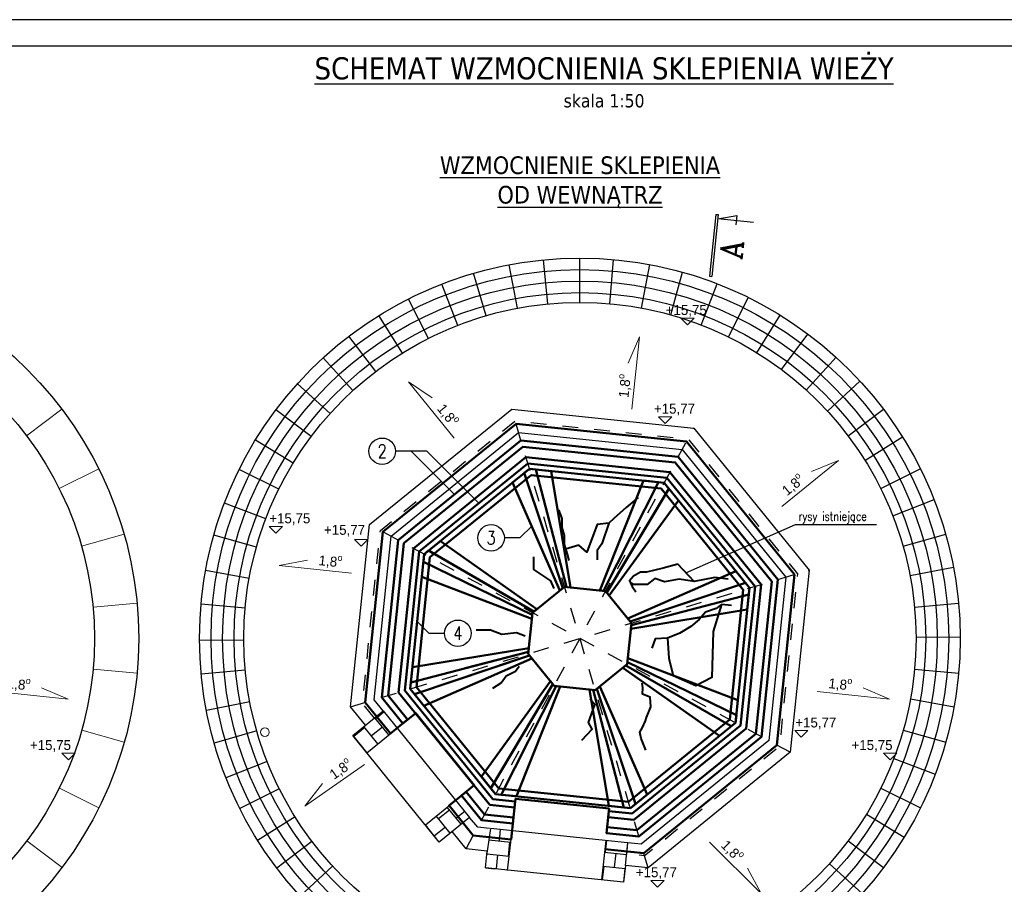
# Model space of a CAD drawing. Header units: millimetres. Extents: x 67877 to 166263, y -957 to 33454.
# Tile 97 of 98: x 142007 to 153138, y 18967 to 28743. Entities that reach past the tile are written whole.
import ezdxf
from ezdxf.enums import TextEntityAlignment as Align

# ---------------------------------------------------------------- set-up
doc = ezdxf.new("R2010")
doc.units = ezdxf.units.MM
doc.linetypes.add('Przerywana', pattern=[360, 180, -180])
for name, color, linetype, lineweight in [('0_Nr_pióra__1', 7, 'Continuous', 13), ('0_Nr_pióra__28', 7, 'Continuous', 25), ('0_Nr_pióra__7', 7, 'Continuous', 20), ('bj numerki', 2, 'Continuous', 30), ('bj rysy', 1, 'Continuous', 40), ('inw_ściany zewnętrzne_Nr_pióra__87', 7, 'Continuous', 13), ('numerki', 3, 'Continuous', 20), ('tynk_bj opis', 2, 'Continuous', 20)]:
    doc.layers.add(name, color=color, linetype=linetype, lineweight=lineweight)
for name, color, linetype in [('1', 2, 'Continuous'), ('bj kreskowanie', 8, 'Continuous'), ('bj linia odniesienia', 4, 'Continuous'), ('bj opis', 2, 'Continuous'), ('bj opis duży', 5, 'Continuous'), ('bj wymiar', 8, 'Continuous')]:
    doc.layers.add(name, color=color, linetype=linetype)
for name, color, linetype, lineweight, true_color in [('bj pbo joint', 7, 'Continuous', 50, 0x0000e0), ('bj siatka PBO-MESH 22na22', 7, 'Continuous', 50, 0xfe23c8), ('bj siatka PBO-MESH 70na18', 7, 'Continuous', 50, 0x009300)]:
    doc.layers.add(name, color=color, linetype=linetype, lineweight=lineweight, true_color=true_color)
doc.styles.add('Beta', font='simplex.shx', dxfattribs={"width": 0.8, "height": 12.5})
doc.styles.add('Beta 50', font='simplex.shx', dxfattribs={"width": 0.8, "height": 125})
doc.styles.add('STYL_AUTOMATYCZNY_1', font='GOTHIC.TTF')
doc.styles.add('TXT5', font='COMPLEX.shx', dxfattribs={"height": 100})
doc.dimstyles.new('Beta 50', dxfattribs={"dimtxt": 100, "dimasz": 75, "dimexe": 50, "dimexo": 0, "dimgap": 30, "dimtad": 1, "dimdec": 0, "dimtxsty": 'Beta 50', "dimblk": 'ARCHTICK', "dimcen": 75, "dimdle": 50, "dimclrd": 256, "dimclre": 256, "dimclrt": 2, "dimadec": 0, "dimazin": 0, "dimtfac": 1, "dimtdec": 0, "dimtmove": 0, "dimatfit": 3, "dimfxl": 200, "dimfxlon": 1, "dimarcsym": 0})

# ---------------------------------------------------------------- blocks, each defined once
blk = doc.blocks.new('Wymiary_43_4', base_point=(698398, 5433))
at = {"layer": '0_Nr_pióra__1', "linetype": 'Continuous'}
for p, q in [((698398, 5433), (698323, 5508)), ((698323, 5508), (698473, 5508)), ((698473, 5508), (698398, 5433))]:
    blk.add_line(p, q, dxfattribs=at)
at = {"layer": '0_Nr_pióra__1', "insert": (697962, 5523), "char_height": 112.5, "attachment_point": 7, "style": 'STYL_AUTOMATYCZNY_1'}
blk.add_mtext('\\A1;{\\pql;\\fCentury Gothic|b0|i0|c238|p34;+15,75}', dxfattribs=at)
blk = doc.blocks.new('Wymiary_38_4', base_point=(695768, 3995))
at = {"layer": '0_Nr_pióra__1', "linetype": 'Continuous'}
for p, q in [((695768, 3995), (695693, 4070)), ((695693, 4070), (695843, 4070)), ((695843, 4070), (695768, 3995))]:
    blk.add_line(p, q, dxfattribs=at)
at = {"layer": '0_Nr_pióra__1', "insert": (695523, 4085), "char_height": 112.5, "attachment_point": 7, "style": 'STYL_AUTOMATYCZNY_1'}
blk.add_mtext('\\A1;{\\pql;\\fCentury Gothic|b0|i0|c238|p34;+15,77}', dxfattribs=at)
blk = doc.blocks.new('Wymiary_39_4', base_point=(697394, 5688))
at = {"layer": '0_Nr_pióra__1', "linetype": 'Continuous'}
for p, q in [((697394, 5688), (697319, 5763)), ((697319, 5763), (697469, 5763)), ((697469, 5763), (697394, 5688))]:
    blk.add_line(p, q, dxfattribs=at)
at = {"layer": '0_Nr_pióra__1', "insert": (697326, 5778), "char_height": 112.5, "attachment_point": 7, "style": 'STYL_AUTOMATYCZNY_1'}
blk.add_mtext('\\A1;{\\pql;\\fCentury Gothic|b0|i0|c238|p34;+15,77}', dxfattribs=at)
blk = doc.blocks.new('Wymiary_40_4', base_point=(695855, 9237))
at = {"layer": '0_Nr_pióra__1', "linetype": 'Continuous'}
for p, q in [((695855, 9237), (695780, 9312)), ((695780, 9312), (695930, 9312)), ((695930, 9312), (695855, 9237))]:
    blk.add_line(p, q, dxfattribs=at)
at = {"layer": '0_Nr_pióra__1', "insert": (695728, 9327), "char_height": 112.5, "attachment_point": 7, "style": 'STYL_AUTOMATYCZNY_1'}
blk.add_mtext('\\A1;{\\pql;\\fCentury Gothic|b0|i0|c238|p34;+15,77}', dxfattribs=at)
blk = doc.blocks.new('Wymiary_41_4', base_point=(692418, 7850))
at = {"layer": '0_Nr_pióra__1', "linetype": 'Continuous'}
for p, q in [((692418, 7850), (692343, 7925)), ((692343, 7925), (692493, 7925)), ((692493, 7925), (692418, 7850))]:
    blk.add_line(p, q, dxfattribs=at)
at = {"layer": '0_Nr_pióra__1', "insert": (691998, 7957), "char_height": 112.5, "attachment_point": 7, "style": 'STYL_AUTOMATYCZNY_1'}
blk.add_mtext('\\A1;{\\pql;\\fCentury Gothic|b0|i0|c238|p34;+15,77}', dxfattribs=at)
blk = doc.blocks.new('Wymiary_44_4', base_point=(696107, 10352))
at = {"layer": '0_Nr_pióra__1', "linetype": 'Continuous'}
for p, q in [((696107, 10352), (696032, 10427)), ((696032, 10427), (696182, 10427)), ((696182, 10427), (696107, 10352))]:
    blk.add_line(p, q, dxfattribs=at)
at = {"layer": '0_Nr_pióra__1', "insert": (695861, 10442), "char_height": 112.5, "attachment_point": 7, "style": 'STYL_AUTOMATYCZNY_1'}
blk.add_mtext('\\A1;{\\pql;\\fCentury Gothic|b0|i0|c238|p34;+15,75}', dxfattribs=at)
blk = doc.blocks.new('Wymiary_45_4', base_point=(691452, 7997))
at = {"layer": '0_Nr_pióra__1', "linetype": 'Continuous'}
for p, q in [((691452, 7997), (691377, 8072)), ((691377, 8072), (691527, 8072)), ((691527, 8072), (691452, 7997))]:
    blk.add_line(p, q, dxfattribs=at)
at = {"layer": '0_Nr_pióra__1', "insert": (691379, 8087), "char_height": 112.5, "attachment_point": 7, "style": 'STYL_AUTOMATYCZNY_1'}
blk.add_mtext('\\A1;{\\pql;\\fCentury Gothic|b0|i0|c238|p34;+15,75}', dxfattribs=at)
blk = doc.blocks.new('P6')
at = {"layer": '1', "linetype": 'Continuous'}
for p, q in [((0, 80.9), (0, 0)), ((12.3, 41.7), (-9.2, 41.7)), ((0, 0), (12.3, 41.7)), ((9.6, -0.1), (-130.8, -0.1)), ((-130.8, -5.1), (-130.8, -0.1)), ((9.6, -5.1), (-130.8, -5.1)), ((9.6, -5.1), (9.6, -0.1))]:
    blk.add_line(p, q, dxfattribs=at)
at = {"layer": '1', "style": 'TXT5'}
blk.add_attdef('NR', text='', height=50, dxfattribs=at).set_placement((-22.7, 10), align=Align.RIGHT)
blk = doc.blocks.new('_ArchTick')
at = {"color": 0, "linetype": 'ByBlock', "const_width": 0.15}
blk.add_lwpolyline([(-0.5, -0.5), (0.5, 0.5)], dxfattribs=at)
blk = doc.blocks.new('*D177')
at = {"layer": 'bj wymiar', "lineweight": -2}
for p, q in [((144823, 18202), (144629, 18045)), ((144636, 18115), (144907, 17781)), ((145031, 17946), (144837, 17788))]:
    blk.add_line(p, q, dxfattribs=at)
at = {"layer": 'Defpoints', "color": 0}
for p in [(147054, 20014), (147263, 19758), (144876, 17820)]:
    blk.add_point(p, dxfattribs=at)
at = {"layer": 'bj wymiar', "lineweight": -2, "xscale": 75, "yscale": 75, "zscale": 75}
for p, rotation in [((144667, 18076), 129.0725391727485), ((144876, 17820), 309.0725391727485)]:
    blk.add_blockref('_ArchTick', p, dxfattribs=dict(at, rotation=rotation))
at = {"layer": 'bj wymiar', "color": 2, "insert": (144843, 18006), "char_height": 125, "attachment_point": 5, "rotation": 309.0725, "style": 'Beta 50'}
blk.add_mtext('33', dxfattribs=at)

msp = doc.modelspace()

# ---------------------------------------------------------------- hatches: boundary and pattern name
at = {"layer": 'bj kreskowanie'}
h = msp.add_hatch(dxfattribs=at)
h.set_pattern_fill('APPIANRN', color=256, angle=129)
h.set_pattern_definition([(129, (146771.08, 19419.75), (-123.372, -99.905), []), (219, (146771.08, 19419.75), (-47.4444, -193.667), [158.75, -158.75])])
h.paths.add_polyline_path([(146592.66, 19639.506), (146935.814, 19918.106), (147093.39, 19724.019), (146750.236, 19445.419)])
h.paths.add_polyline_path([(145773.265, 20648.759), (146116.419, 20927.359), (146273.995, 20733.272), (145930.841, 20454.672)])
h = msp.add_hatch(dxfattribs=at)
h.set_pattern_fill('APPIANRN', color=256, angle=174)
h.set_pattern_definition([(174, (147272.02, 19153.53), (-16.594, -157.88), []), (264, (147272.02, 19153.53), (103.395, -170.492), [158.75, -158.75])])
h.paths.add_polyline_path([(147291.757, 19343.665), (147328.22, 19597.255), (147573.117, 19571.829), (147520.704, 19127.709), (147272.016, 19153.529)])
h.paths.add_polyline_path([(148853.363, 19181.532), (148833.622, 18991.396), (148584.959, 19017.214), (148584.965, 19017.274), (148631.297, 19461.964), (148878.963, 19436.25), (148879.8, 19436.163)])

# ---------------------------------------------------------------- linework, layer by layer
for p, q in [((145930.841, 20454.672), (146273.995, 20733.272)), ((146592.66, 19639.506), (146935.814, 19918.106)), ((147520.293, 19124.228), (147573.117, 19571.829)), ((148631.297, 19461.964), (148584.965, 19017.274))]:
    msp.add_line(p, q)
for points in [[(147318.194, 19598.296), (147184.164, 19612.212), (147093.39, 19724.019)], [(147291.757, 19343.665), (147052.256, 19368.531), (146894.644, 19562.661)]]:
    msp.add_lwpolyline(points)
at = {"layer": '0_Nr_pióra__1', "linetype": 'Continuous'}
for p, q in [((142083.637, 24037.873), (142482.434, 24339.471)), ((142452.882, 23442.031), (142900.291, 23665.247)), ((142706.399, 22788.504), (143187.196, 22925.741)), ((142835.562, 22099.53), (143333.386, 22146.118)), ((142835.975, 21398.554), (143333.887, 21352.908)), ((142707.626, 20709.427), (143188.682, 20573.101)), ((142454.88, 20055.602), (142902.711, 19833.234)), ((142086.34, 19459.325), (142485.706, 19158.482))]:
    msp.add_line(p, q, dxfattribs=at)
msp.add_circle((144778.536, 20687.263), 50, dxfattribs=at)
at = {"layer": '0_Nr_pióra__28', "linetype": 'Continuous', "flags": 128}
for points in [[(145917.674, 20766.002), (145747.492, 20975.616), (145961.265, 23034.604), (147568.35, 24339.368), (149627.338, 24125.595), (150932.102, 22518.51), (150718.329, 20459.522), (149111.244, 19154.758), (148853.363, 19181.532), (148879.8, 19436.163), (148878.963, 19436.25), (147328.22, 19597.255), (147291.757, 19343.665), (147052.256, 19368.531), (146894.644, 19562.661)], [(146116.419, 20927.359), (146013.073, 21054.651), (146204.945, 22902.695), (147647.385, 24073.786), (149495.429, 23881.914), (150666.52, 22439.475), (150474.648, 20591.43), (149032.209, 19420.339), (148879.8, 19436.163)], [(148853.363, 19181.532), (148833.622, 18991.396), (147272.016, 19153.529), (147291.757, 19343.665)]]:
    msp.add_lwpolyline(points, dxfattribs=at)
at = {"layer": '0_Nr_pióra__28', "linetype": 'Przerywana', "flags": 128}
for points in [[(149111.244, 19154.758), (147568.35, 24339.368)], [(146017.651, 20847.171), (145881.09, 21015.374), (146083.846, 22968.249), (147608.107, 24205.77), (149560.982, 24003.014), (150798.503, 22478.752), (150595.747, 20525.877), (149071.486, 19288.356), (148866.662, 19309.622)], [(147052.256, 19368.531), (149627.338, 24125.595)], [(150718.329, 20459.522), (145961.265, 23034.604)], [(145747.492, 20975.616), (150932.102, 22518.51)]]:
    msp.add_lwpolyline(points, dxfattribs=at)
at = {"layer": '0_Nr_pióra__28', "linetype": 'Continuous', "flags": 128}
for points in [[(148049.684, 21211.124), (148513.622, 21162.956), (148875.736, 21456.95), (148923.904, 21920.888), (148629.91, 22283.002), (148165.972, 22331.17), (147803.858, 22037.176), (147755.69, 21573.238)], [(147093.39, 19724.019), (146750.236, 19445.419), (145773.265, 20648.759), (146116.419, 20927.359)]]:
    msp.add_lwpolyline(points, close=True, dxfattribs=at)
at = {"layer": '0_Nr_pióra__28', "linetype": 'Przerywana', "ltscale": 0.5, "flags": 128}
for points in [[(146284.673, 20741.942), (146483.609, 20903.454), (147145.428, 20088.288), (146935.814, 19918.106)], [(147573.117, 19571.829), (147612.092, 19933.739), (148670.272, 19823.874), (148631.297, 19461.964)]]:
    msp.add_lwpolyline(points, dxfattribs=at)
at = {"layer": '0_Nr_pióra__28', "linetype": 'Continuous'}
for centre, radius in [((139051.967, 21747.063), 4300), ((148339.797, 21747.063), 4300), ((139051.967, 21747.063), 3800), ((148339.797, 21747.063), 3800)]:
    msp.add_circle(centre, radius, dxfattribs=at)
at = {"layer": 'bj kreskowanie', "linetype": 'Continuous'}
for p, q in [((148339.797, 25547.063), (148339.797, 26047.063)), ((147632.992, 25480.497), (147539.816, 25971.738)), ((147975.583, 25529.568), (147927.66, 26027.267)), ((148676.58, 25531.859), (148720.712, 26029.907)), ((149037.786, 25482.155), (149129.451, 25973.681)), ((147278.412, 25395.565), (147138.582, 25875.614)), ((149366.092, 25405.603), (149500.957, 25887.071)), ((146959.209, 25287.144), (146777.387, 25752.913)), ((149712.023, 25290.394), (149892.413, 25756.719)), ((150020.683, 25154.845), (150241.689, 25603.35)), ((146626.263, 25138.523), (146400.636, 25584.721)), ((146332.405, 24973.321), (146068.123, 25397.767)), ((150339.566, 24978.05), (150602.542, 25403.308)), ((146032.424, 24766.068), (145728.677, 25163.23)), ((150618.077, 24788.117), (150917.705, 25188.396)), ((145773.909, 24549.704), (145436.161, 24918.386)), ((150899.06, 24555.754), (151235.674, 24925.472)), ((145517.101, 24290.872), (145145.571, 24625.484)), ((151137.946, 24317.899), (151505.999, 24656.332)), ((145302.726, 24030.71), (144903.005, 24331.08)), ((151371.467, 24037.873), (151770.264, 24339.471)), ((145097.831, 23729.106), (144671.16, 23989.782)), ((151562.599, 23760.191), (151986.554, 24025.261)), ((144934.89, 23433.998), (144486.797, 23655.837)), ((151740.711, 23442.031), (152188.121, 23665.247)), ((144788.88, 23099.886), (144321.587, 23277.756)), ((151877.586, 23133.972), (152343.017, 23316.659)), ((144682.916, 22779.874), (144201.699, 22915.632)), ((151994.228, 22788.504), (152475.026, 22925.741)), ((144600.761, 22424.623), (144108.748, 22513.634)), ((152072.19, 22460.549), (152563.258, 22554.637)), ((144555.38, 22090.597), (144057.415, 22135.655)), ((152123.391, 22099.53), (152621.216, 22146.118)), ((144539.877, 21726.295), (144039.885, 21723.418)), ((152139.787, 21762.839), (152639.782, 21765.126)), ((144556.621, 21389.621), (144058.852, 21342.446)), ((152123.805, 21398.554), (152621.717, 21352.908)), ((152078.079, 21064.584), (152569.986, 20974.993)), ((144608.298, 21028.666), (144117.341, 20933.998)), ((151995.456, 20709.427), (152476.512, 20573.101)), ((144686.597, 20700.8), (144205.962, 20562.996)), ((151889.163, 20389.543), (152356.245, 20211.122)), ((144803.696, 20355.473), (144338.482, 20172.237)), ((144940.886, 20047.573), (144493.74, 19823.83)), ((151742.71, 20055.602), (152190.541, 19833.234)), ((145119.423, 19729.626), (144695.78, 19464.056)), ((151579.47, 19760.689), (152005.832, 19499.509)), ((145310.833, 19452.168), (144912.393, 19150.099)), ((151374.169, 19459.325), (151773.536, 19158.482)), ((145544.734, 19172.42), (145177.08, 18833.553)), ((151159.537, 19199.418), (151530.671, 18864.367))]:
    msp.add_line(p, q, dxfattribs=at)
for radius in [4170, 4040, 3910]:
    msp.add_circle((148339.797, 21747.063), radius, dxfattribs=at)
at = {"layer": 'bj linia odniesienia'}
for points in [[(133263.095, 13892.948), (166263.095, 13892.948), (166263.095, 28742.948), (133263.095, 28742.948)], [(134263.095, 14192.948), (165963.095, 14192.948), (165963.095, 28442.948), (134263.095, 28442.948)]]:
    msp.add_lwpolyline(points, close=True, dxfattribs=at)
for points in [[(146920.325, 23374.298), (146431.458, 23863.165), (146254.605, 23863.165)], [(147195.66, 23275.817), (146608.312, 23863.165), (146431.458, 23863.165)], [(147794.794, 23016.905), (147662.321, 22884.432), (147485.467, 22884.432)], [(149538.291, 22489.076), (150777.923, 23035.538), (151690.809, 23035.538)], [(146500.903, 21937.985), (146633.376, 21805.512), (146810.229, 21805.512)]]:
    msp.add_lwpolyline(points, dxfattribs=at)
at = {"layer": 'bj opis', "ltscale": 2}
for centre in [(146104.605, 23863.165), (147335.467, 22884.432), (146960.229, 21805.512)]:
    msp.add_circle(centre, 150, dxfattribs=at)
at = {"layer": 'bj pbo joint'}
for p, q in [((148339.783, 21747.084), (148339.137, 21746.867)), ((148339.783, 21747.084), (148339.765, 21747.079)), ((148339.798, 21747.063), (148339.765, 21747.079)), ((148339.798, 21747.063), (148339.769, 21747.08)), ((148339.798, 21747.062), (148339.79, 21747.086)), ((148339.798, 21747.062), (148339.791, 21747.086)), ((148339.797, 21747.063), (148339.816, 21747.095)), ((148339.797, 21747.063), (148339.812, 21747.093)), ((148339.797, 21747.063), (148339.797, 21747.063)), ((148339.797, 21747.063), (148339.797, 21747.063)), ((148339.797, 21747.063), (148339.797, 21747.063)), ((147757.977, 21595.271), (147043.336, 21410.048)), ((147769.985, 21555.629), (147071.107, 21320.804))]:
    msp.add_line(p, q, dxfattribs=at)
for points in [[(147769.024, 23665.039), (148013.506, 23639.656), (148232.539, 22321.775), (148165.972, 22331.17), (148114.343, 22289.254), (147578.2, 23510.113), (147769.024, 23665.039)], [(149292.414, 23506.874), (149058.167, 23531.195), (148564.096, 22289.835), (148629.91, 22283.002), (148672.289, 22230.803), (149454.054, 23307.782), (149292.414, 23506.874)], [(146579.985, 22699.68), (146553.549, 22445.057), (147796.866, 21969.84), (147803.858, 22037.176), (147854.671, 22078.431), (146762.988, 22848.256), (146579.985, 22699.68)], [(150257.773, 22317.836), (150102.847, 22508.659), (148881.987, 21972.517), (148923.904, 21920.888), (148917.036, 21854.741), (150232.39, 22073.353), (150257.773, 22317.836)], [(146421.82, 21176.29), (146447.195, 21420.692), (147762.497, 21638.809), (147755.69, 21573.238), (147797.859, 21521.298), (146576.686, 20985.542), (146421.82, 21176.29)], [(150099.608, 20794.446), (149916.774, 20646.006), (148824.366, 21415.244), (148875.736, 21456.95), (148882.679, 21523.826), (150126.091, 21049.522), (150099.608, 20794.446)], [(147386.664, 19987.305), (147621.427, 19962.931), (148115.498, 21204.291), (148049.684, 21211.124), (148007.304, 21263.322), (147225.54, 20186.344), (147386.664, 19987.305)], [(148910.57, 19829.086), (149101.393, 19984.013), (148565.251, 21204.872), (148513.622, 21162.956), (148447.475, 21169.823), (148666.087, 19854.47), (148910.57, 19829.086)]]:
    msp.add_lwpolyline(points, dxfattribs=at)
at = {"layer": 'bj rysy'}
for points in [[(148997.886, 23342.431), (148862.18, 23226.53), (148723.163, 23104.063), (148666.787, 23051.264), (148534.532, 23036.795), (148418.65, 22723.422), (148329.035, 22800.309), (148178.616, 22755.472)], [(148098.016, 23200.495), (148135.116, 23104.974), (148135.116, 23002.973), (148163.116, 22910.973), (148163.116, 22809.972), (148194.116, 22700.972), (148215.116, 22627.971)], [(148666.787, 23051.264), (148587.743, 22815.141), (148536.543, 22741.831), (148536.543, 22635.94)], [(148048.359, 22310.658), (148011.95, 22396.716), (148011.95, 22396.716), (147819.975, 22525.802), (147819.975, 22671.439)], [(149630.921, 22389.742), (149445.66, 22588.411), (149280.164, 22542.899), (149093.981, 22497.388), (149025.714, 22497.388), (148945.035, 22449.808), (148899.524, 22400.159), (148912.908, 22377.091)], [(150015.761, 22418.286), (149865.573, 22434.929), (149630.921, 22389.742), (149460.522, 22418.286), (149294.961, 22386.534), (149186.071, 22423.201), (149101.96, 22357.867), (148945.514, 22357.867), (148912.908, 22377.091), (148931.475, 22334.945), (148971.7, 22273.972)], [(150053.479, 22121.374), (149941.852, 22131.294), (149879.629, 22085.071), (149758.739, 22044.182), (149689.406, 21962.404), (149595.183, 21882.403), (149470.738, 21805.958), (149331.094, 21749.836), (149189.679, 21743.775), (149154.608, 21635.612)], [(149941.852, 22131.294), (149846.425, 21827.171), (149830.408, 21303.584), (149649.091, 21210.925), (149392.621, 21324.962)], [(147168.744, 21843.061), (147330.462, 21843.061), (147457.129, 21795.56), (147624.63, 21814.727), (147721.297, 21777.227)], [(149331.094, 21749.836), (149344.029, 21523.709), (149392.621, 21324.962)], [(147355.516, 21185.112), (147450.299, 21247.007), (147506.359, 21323.326), (147611.868, 21376.201), (147654.172, 21435.177)], [(149084.483, 20483.267), (149031.256, 20615.25), (149016.761, 20688.719), (149045.752, 20738.933), (149082.496, 20816.032), (149093.795, 20854.444), (149141.796, 20974.764), (149132.484, 21083.351), (149048.955, 21118.398), (149050.518, 21190.061), (149045.171, 21243.032)], [(148362.602, 20597.178), (148478.962, 20722.184), (148437.66, 20794.788), (148506.96, 20995.501), (148455.993, 21058.956)]]:
    msp.add_lwpolyline(points, dxfattribs=at)
at = {"layer": 'bj siatka PBO-MESH 22na22'}
for points in [[(147801.386, 22013.372), (146571.175, 22614.82), (146579.985, 22699.68), (147769.024, 23665.039), (147843.159, 23657.342), (148188.557, 22328.825), (148165.972, 22331.17), (147803.858, 22037.176)], [(148148.363, 22316.874), (147711.16, 23618.061), (147769.024, 23665.039), (149292.414, 23506.874), (149346.444, 23440.324), (148644.638, 22264.862), (148629.91, 22283.002), (148165.972, 22331.17)], [(147769.985, 21555.629), (146468.768, 21118.465), (146421.82, 21176.29), (146579.985, 22699.68), (146629.471, 22739.857), (147820.523, 22050.707), (147803.858, 22037.176), (147755.69, 21573.238)], [(147757.977, 21595.271), (146429.517, 21250.423), (146421.82, 21176.29), (147387.18, 19987.251), (147450.243, 19980.704), (148071.674, 21208.841), (148049.684, 21211.124), (147755.69, 21573.238)], [(148836.435, 19836.783), (148491.062, 21165.298), (148513.573, 21162.916), (148875.736, 21456.95), (148878.149, 21480.191), (150108.461, 20879.71), (150099.608, 20794.446), (148910.57, 19829.086)], [(148531.23, 21177.251), (148968.434, 19876.065), (148910.57, 19829.086), (147387.18, 19987.251), (147333.149, 20053.801), (148034.956, 21229.264), (148049.684, 21211.124), (148513.622, 21162.956)]]:
    msp.add_lwpolyline(points, close=True, dxfattribs=at)
msp.add_lwpolyline([(148629.91, 22283.002), (148629.91, 22283.002), (148923.905, 21920.887), (148921.562, 21898.328), (150250.076, 22243.701), (150257.773, 22317.836), (149292.414, 23506.874), (149229.351, 23513.422), (148607.92, 22285.285), (148629.91, 22283.002)], dxfattribs=at)
at = {"layer": 'bj siatka PBO-MESH 22na22', "linetype": 'Continuous'}
msp.add_lwpolyline([(148875.736, 21456.95), (148858.572, 21443.015), (150050.387, 20754.484), (150099.608, 20794.446), (150257.773, 22317.836), (150210.795, 22375.7), (148909.608, 21938.496), (148923.904, 21920.888), (148875.736, 21456.95)], dxfattribs=at)
at = {"layer": 'bj siatka PBO-MESH 70na18', "linetype": 'Continuous', "flags": 128}
msp.add_lwpolyline([(148647.552, 19613.876), (148985.042, 19578.836), (150329.222, 20670.152), (150508.023, 22392.308), (149416.707, 23736.488), (147694.552, 23915.289), (146350.372, 22823.973), (146171.57, 21101.818), (146392.604, 20829.569), (146198.517, 20671.993), (145912.213, 21024.635), (146112.403, 22952.791), (147617.369, 24174.647), (149545.524, 23974.457), (150767.381, 22469.49), (150567.191, 20541.335), (149062.224, 19319.479), (148621.222, 19365.266)], dxfattribs=at)
for points in [[(148666.927, 19794.925), (148928.853, 19767.648), (150155.98, 20763.931), (150319.211, 22336.119), (149322.929, 23563.246), (147750.741, 23726.477), (146523.614, 22730.195), (146360.382, 21158.007), (147356.665, 19930.88), (147608.737, 19904.709), (147581.529, 19656.19), (147227.848, 19692.91), (147001.631, 19971.543), (147145.428, 20088.288), (146483.609, 20903.454), (146339.812, 20786.709), (146101.025, 21080.824), (146285.644, 22859.012), (147673.558, 23985.835), (149451.746, 23801.215), (150578.569, 22413.302), (150393.949, 20635.114), (149006.035, 19508.291), (148640.374, 19546.255)], [(147561.722, 19475.268), (147134.069, 19519.669), (146860.336, 19856.827), (147054.423, 20014.403), (147262.886, 19757.638), (147589.372, 19723.741)]]:
    msp.add_lwpolyline(points, close=True, dxfattribs=at)
at = {"layer": 'bj siatka PBO-MESH 70na18'}
for points in [[(147601.336, 19837.112), (147612.092, 19933.739), (148670.272, 19823.874), (148659.112, 19727.289), (148949.847, 19697.103), (150220.708, 20728.893), (150389.756, 22357.113), (149357.967, 23627.974), (147729.747, 23797.023), (146458.886, 22765.233), (146289.837, 21137.013), (147321.627, 19866.152), (147601.56, 19837.088)], [(148889.576, 19899.632), (148889.576, 19899.632), (150034.881, 20829.484), (150187.228, 22296.842), (149257.375, 23442.147), (147790.018, 23594.494), (146644.713, 22664.641), (146492.366, 21197.284), (147422.218, 20051.979), (148889.576, 19899.632)]]:
    msp.add_lwpolyline(points, dxfattribs=at)
at = {"layer": 'inw_ściany zewnętrzne_Nr_pióra__87', "linetype": 'Continuous', "flags": 128}
for points in [[(148928.086, 24341.228), (149012.988, 25158.969), (148885.603, 24859.401)], [(146918.735, 24011.523), (146400.539, 24649.787), (146670.989, 24468.611)], [(150623.098, 23239.714), (151261.362, 23757.909), (150959.461, 23636.158)], [(145756.899, 22485.158), (144939.158, 22570.06), (145258.505, 22633.186)], [(141735.088, 21146.134), (142552.828, 21061.232), (142253.261, 21188.617)], [(151022.918, 21146.134), (151840.658, 21061.232), (151541.091, 21188.617)], [(145903.226, 20322.141), (145228.488, 19852.421), (145429.113, 20108.775)], [(149806.101, 19444.861), (150387.439, 18863.523), (150235.161, 19151.236)]]:
    msp.add_lwpolyline(points, dxfattribs=at)

# ---------------------------------------------------------------- block references
at = {"linetype": 'Continuous'}
for name, p in [('Wymiary_44_4', (149555.626, 25293.369)), ('Wymiary_40_4', (149303.269, 24177.924)), ('Wymiary_45_4', (144900.86, 22937.795)), ('Wymiary_41_4', (145866.864, 22790.937)), ('Wymiary_39_4', (150842.698, 20629.727)), ('Wymiary_43_4', (142558.245, 20374.31)), ('Wymiary_43_4', (151846.075, 20374.31)), ('Wymiary_38_4', (149216.945, 18936.711))]:
    msp.add_blockref(name, p, dxfattribs=at)
at = {"layer": 'bj numerki'}
ref = msp.add_blockref('P6', (149898.404, 26490.679), dxfattribs=dict(at, xscale=-5.000000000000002, yscale=5, zscale=5, rotation=264.0725391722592))
ref.add_attrib('NR', 'A', dxfattribs={"layer": '1', "height": 250, "rotation": 444.0725392, "style": 'TXT5'}).set_placement((150187.617, 26236.29), align=Align.RIGHT)

# ---------------------------------------------------------------- texts
at = {"layer": '0_Nr_pióra__7', "linetype": 'Continuous', "char_height": 112.5, "attachment_point": 8, "style": 'STYL_AUTOMATYCZNY_1'}
for insert, rotation in [((148934.434, 24591.985), 84.0725392), ((146776.316, 24218.008), 309.0725392), ((150804.898, 23412.537), 39.0725392), ((145510.186, 22530.46), 354.0725392), ((141985.845, 21139.786), 354.0725392), ((151273.675, 21139.786), 354.0725392), ((145686.801, 20195.336), 34.8438049), ((149996.775, 19281.88), 315)]:
    msp.add_mtext('\\A1;{\\pqc;\\fCentury Gothic|b0|i0|c238|p34;1,8\\fCentury Gothic|b0|i0|c238|p34;\\A1{\\H.66x;\\So^  ;}}', dxfattribs=dict(at, insert=insert, rotation=rotation))
at = {"layer": 'bj opis duży', "ltscale": 2, "char_height": 200, "attachment_point": 5, "style": 'Beta'}
for s, insert, width in [('{\\fTahoma|b0|i0|c238|p0;\\H1.25x;\\L\\W1;SCHEMAT WZMOCNIENIA SKLEPIENIA WIEŻY\\P\\H0.6x;\\lskala 1:50}', (148613.095, 28033.219), 12733.45238), ('{\\fTahoma|b0|i0|c238|p0;\\L\\W1;WZMOCNIENIE SKLEPIENIA^JOD WEWNĄTRZ}', (148340.536, 26904.333), 3983.45238)]:
    msp.add_mtext(s, dxfattribs=dict(at, insert=insert, width=width))
at = {"layer": 'numerki', "ltscale": 2, "style": 'Beta', "width": 0.8}
for s, p in [('2', (146104.605, 23863.165)), ('3', (147335.467, 22884.432)), ('4', (146960.229, 21805.512))]:
    msp.add_text(s, height=150, dxfattribs=at).set_placement(p, align=Align.MIDDLE_CENTER)
at = {"layer": 'tynk_bj opis', "ltscale": 2, "insert": (150810.759, 23111.535), "char_height": 100, "width": 2615.38928, "attachment_point": 4, "style": 'Beta'}
msp.add_mtext('rysy istniejące', dxfattribs=at)

# ---------------------------------------------------------------- dimensions: what is measured, and where the dimension line sits
at = {"layer": 'bj wymiar'}
dim = msp.add_aligned_dim(p1=(147054.423, 20014.403), p2=(147262.886, 19757.638), distance=-3074.672, dimstyle='Beta 50', override={"dimlfac": 0.1, "dimblk": 'ArchTick'}, dxfattribs=at)
dim.commit()
dim.dimension.update_dxf_attribs({"geometry": '*D177', "text_midpoint": (144843.45, 18006.346)})

doc.saveas('drawing.dxf')
